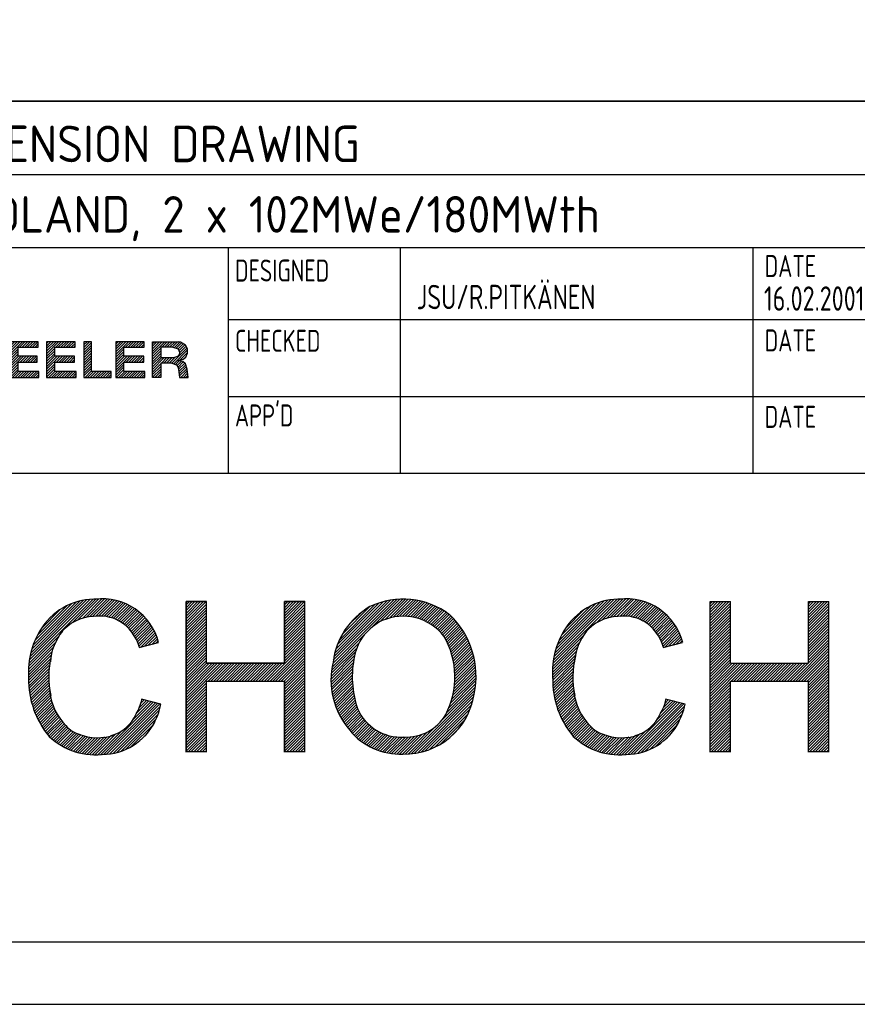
# Model space of a CAD drawing. Extents: x 0 to 84100, y 0 to 59400.
# Tile 10 of 15: x 68971 to 75659, y 500 to 8361. Entities that reach past the tile are written whole.
import ezdxf
from ezdxf.enums import TextEntityAlignment as Align

# ---------------------------------------------------------------- set-up
doc = ezdxf.new("R2010")
doc.units = 0
doc.header["$LTSCALE"] = 1000
doc.layers.get('0').update_dxf_attribs({"linetype": 'CONTINUOUS'})
doc.layers.add('STG-CON-50', color=4, linetype='CONTINUOUS')
doc.layers.add('STL-ENG-25', color=2, linetype='CONTINUOUS')
doc.styles.get("Standard").update_dxf_attribs({"font": 'isocp.shx'})

# ---------------------------------------------------------------- blocks, each defined once
blk = doc.blocks.new('A1')
at = {"color": 4, "linetype": 'CONTINUOUS'}
blk.add_line((25, 10), (831, 10), dxfattribs=at)
at = {"color": 2, "linetype": 'CONTINUOUS'}
blk.add_line((20, 5), (836, 5), dxfattribs=at)
blk = doc.blocks.new('*X164')
at = {"color": 0}
for p, q in [((13.238, 206.914), (14.461, 208.137)), ((13.268, 206.733), (14.673, 208.137)), ((13.299, 206.551), (14.885, 208.137)), ((13.329, 206.369), (15.097, 208.137)), ((13.36, 206.188), (15.309, 208.137)), ((14.486, 207.102), (15.521, 208.137)), ((14.698, 207.102), (15.733, 208.137)), ((14.911, 207.102), (15.946, 208.137)), ((15.123, 207.102), (16.158, 208.137)), ((15.335, 207.102), (16.37, 208.137)), ((15.547, 207.102), (16.582, 208.137)), ((15.759, 207.102), (16.794, 208.137)), ((15.971, 207.102), (17.006, 208.137)), ((16.183, 207.102), (17.218, 208.137)), ((16.396, 207.102), (17.431, 208.137)), ((16.608, 207.102), (17.643, 208.137)), ((16.82, 207.102), (17.855, 208.137)), ((17.032, 207.102), (18.067, 208.137)), ((17.244, 207.102), (18.279, 208.137)), ((17.456, 207.102), (18.491, 208.137)), ((17.668, 207.102), (18.703, 208.137)), ((17.88, 207.102), (18.915, 208.137)), ((18.093, 207.102), (19.128, 208.137)), ((18.305, 207.102), (19.34, 208.137)), ((18.517, 207.102), (19.552, 208.137)), ((18.729, 207.102), (19.764, 208.137)), ((18.844, 206.369), (20.612, 208.137)), ((18.869, 206.606), (20.4, 208.137)), ((18.894, 206.843), (20.188, 208.137)), ((18.919, 207.08), (19.976, 208.137)), ((19.79, 207.102), (20.752, 208.065)), ((20.002, 207.102), (20.86, 207.961)), ((20.214, 207.102), (20.969, 207.857)), ((20.426, 207.102), (21.077, 207.753)), ((20.534, 206.786), (21.294, 207.546)), ((20.576, 207.04), (21.185, 207.649)), ((13.207, 207.096), (13.378, 207.267)), ((13.39, 206.006), (14.391, 207.007)), ((13.421, 205.825), (14.42, 206.824)), ((18.275, 205.588), (19.72, 207.033)), ((18.317, 205.417), (19.68, 206.781)), ((20.324, 205.515), (21.725, 206.916)), ((20.366, 205.769), (21.727, 207.13)), ((20.408, 206.023), (21.619, 207.234)), ((20.45, 206.278), (21.51, 207.338)), ((20.492, 206.532), (21.402, 207.442)), ((13.451, 205.643), (14.449, 206.641)), ((13.482, 205.461), (14.478, 206.457)), ((13.512, 205.28), (14.507, 206.274)), ((13.543, 205.098), (14.536, 206.091)), ((13.573, 204.916), (14.565, 205.908)), ((15.322, 206.241), (15.328, 206.247)), ((15.353, 206.059), (15.541, 206.247)), ((15.383, 205.878), (15.753, 206.247)), ((15.413, 205.696), (15.965, 206.247)), ((15.444, 205.514), (16.177, 206.247)), ((15.579, 205.437), (16.389, 206.247)), ((15.791, 205.437), (16.601, 206.247)), ((16.003, 205.437), (16.813, 206.247)), ((16.215, 205.437), (17.025, 206.247)), ((16.428, 205.437), (17.238, 206.247)), ((16.64, 205.437), (17.45, 206.247)), ((16.852, 205.437), (17.662, 206.247)), ((17.064, 205.437), (17.874, 206.247)), ((17.211, 204.736), (18.722, 206.247)), ((17.211, 204.948), (18.51, 206.247)), ((17.211, 205.16), (18.298, 206.247)), ((17.211, 205.372), (18.086, 206.247)), ((18.358, 205.247), (19.641, 206.529)), ((18.4, 205.076), (19.601, 206.277)), ((18.441, 204.905), (19.561, 206.025)), ((20.155, 204.498), (21.554, 205.897)), ((20.197, 204.752), (21.597, 206.152)), ((20.239, 205.006), (21.64, 206.407)), ((20.282, 205.261), (21.682, 206.662)), ((13.604, 204.735), (14.593, 205.724)), ((13.634, 204.553), (14.622, 205.541)), ((13.665, 204.371), (14.651, 205.358)), ((13.695, 204.19), (14.68, 205.175)), ((16.73, 204.042), (18.199, 205.511)), ((16.942, 204.042), (18.131, 205.231)), ((18.483, 204.735), (19.521, 205.773)), ((18.524, 204.564), (19.481, 205.521)), ((18.565, 204.393), (19.441, 205.269)), ((20.029, 203.735), (21.426, 205.132)), ((20.071, 203.99), (21.469, 205.387)), ((20.113, 204.244), (21.511, 205.642)), ((23.961, 204.274), (24.945, 205.257)), ((23.961, 204.486), (24.733, 205.257)), ((23.961, 204.698), (24.521, 205.257)), ((23.961, 204.91), (24.309, 205.257)), ((23.961, 205.122), (24.096, 205.257)), ((24.707, 204.807), (25.157, 205.257)), ((24.919, 204.807), (25.369, 205.257)), ((25.131, 204.807), (25.581, 205.257)), ((25.344, 204.807), (25.794, 205.257)), ((25.556, 204.807), (26.006, 205.257)), ((25.768, 204.807), (26.218, 205.257)), ((25.98, 204.807), (26.301, 205.129)), ((26.586, 203.717), (28.194, 205.324)), ((26.61, 203.952), (27.948, 205.29)), ((26.668, 204.222), (27.702, 205.256)), ((26.726, 204.492), (27.455, 205.222)), ((27.822, 204.74), (28.404, 205.322)), ((28.132, 204.838), (28.594, 205.3)), ((28.344, 204.838), (28.784, 205.278)), ((28.556, 204.838), (28.975, 205.256)), ((28.714, 204.784), (29.159, 205.229)), ((28.863, 204.721), (29.275, 205.133)), ((30.595, 204.331), (31.589, 205.325)), ((30.602, 204.551), (31.323, 205.272)), ((30.655, 204.179), (31.82, 205.344)), ((30.795, 204.956), (30.924, 205.085)), ((31.551, 204.863), (32.037, 205.349)), ((31.787, 204.887), (32.223, 205.323)), ((31.996, 204.883), (32.402, 205.29)), ((32.198, 204.873), (32.581, 205.257)), ((32.338, 204.801), (32.733, 205.196)), ((32.469, 204.72), (32.866, 205.117)), ((33.681, 204.872), (34.067, 205.257)), ((33.681, 205.084), (33.855, 205.257)), ((33.829, 204.807), (34.279, 205.257)), ((34.041, 204.807), (34.491, 205.257)), ((34.253, 204.807), (34.703, 205.257)), ((34.465, 204.807), (34.915, 205.257)), ((34.677, 204.807), (35.127, 205.257)), ((34.806, 204.3), (35.764, 205.257)), ((34.806, 204.512), (35.552, 205.257)), ((34.806, 204.724), (35.339, 205.257)), ((35.526, 204.807), (35.976, 205.257)), ((35.738, 204.807), (36.188, 205.257)), ((35.95, 204.807), (36.4, 205.257)), ((36.162, 204.807), (36.561, 205.206)), ((37.056, 204.216), (38.097, 205.257)), ((37.056, 204.429), (37.885, 205.257)), ((37.056, 204.641), (37.673, 205.257)), ((37.056, 204.853), (37.461, 205.257)), ((37.056, 205.065), (37.249, 205.257)), ((37.859, 204.807), (38.309, 205.257)), ((38.071, 204.807), (38.521, 205.257)), ((38.284, 204.807), (38.734, 205.257)), ((38.496, 204.807), (38.946, 205.257)), ((38.708, 204.807), (39.158, 205.257)), ((38.92, 204.807), (39.37, 205.257)), ((39.132, 204.807), (39.396, 205.071)), ((40.071, 204.262), (41.067, 205.257)), ((40.071, 204.474), (40.855, 205.257)), ((40.071, 204.686), (40.643, 205.257)), ((40.071, 204.898), (40.431, 205.257)), ((40.071, 205.11), (40.218, 205.257)), ((40.829, 204.807), (41.279, 205.257)), ((41.041, 204.807), (41.491, 205.257)), ((41.253, 204.807), (41.703, 205.257)), ((41.466, 204.807), (41.916, 205.257)), ((41.678, 204.807), (42.128, 205.257)), ((41.854, 204.772), (42.309, 205.227)), ((42.018, 204.723), (42.457, 205.162)), ((42.181, 204.674), (42.593, 205.086)), ((44.664, 205.248), (44.673, 205.257)), ((44.72, 205.092), (44.885, 205.257)), ((44.775, 204.935), (45.098, 205.257)), ((44.831, 204.778), (45.31, 205.257)), ((44.886, 204.622), (45.416, 205.152)), ((46.439, 203.841), (47.789, 205.191)), ((46.546, 204.16), (47.643, 205.257)), ((46.652, 204.478), (47.431, 205.257)), ((46.758, 204.796), (47.219, 205.257)), ((46.864, 205.114), (47.007, 205.257)), ((49.024, 204.304), (49.969, 205.249)), ((49.13, 204.623), (49.764, 205.257)), ((49.236, 204.941), (49.552, 205.257)), ((50.466, 205.111), (50.613, 205.257)), ((50.466, 204.898), (50.825, 205.257)), ((50.466, 204.686), (51.037, 205.257)), ((50.466, 204.474), (51.096, 205.104)), ((52.716, 205.239), (52.734, 205.257)), ((52.716, 205.027), (52.946, 205.257)), ((52.716, 204.815), (53.159, 205.257)), ((52.716, 204.603), (53.371, 205.257)), ((54.246, 205.072), (54.431, 205.257)), ((54.246, 204.86), (54.643, 205.257)), ((54.246, 204.648), (54.856, 205.257)), ((54.246, 204.436), (55.068, 205.257)), ((54.246, 204.224), (55.28, 205.257)), ((55.042, 204.807), (55.492, 205.257)), ((55.254, 204.807), (55.704, 205.257)), ((55.466, 204.807), (55.916, 205.257)), ((55.678, 204.807), (56.128, 205.257)), ((55.891, 204.807), (56.341, 205.257)), ((56.103, 204.807), (56.553, 205.257)), ((56.315, 204.807), (56.586, 205.079)), ((57.261, 205.117), (57.401, 205.257)), ((57.261, 204.905), (57.613, 205.257)), ((57.261, 204.693), (57.825, 205.257)), ((57.261, 204.481), (58.038, 205.257)), ((57.261, 204.269), (58.25, 205.257)), ((58.012, 204.807), (58.462, 205.257)), ((58.224, 204.807), (58.674, 205.257)), ((58.436, 204.807), (58.886, 205.257)), ((58.648, 204.807), (59.098, 205.257)), ((58.86, 204.807), (59.31, 205.257)), ((59.072, 204.807), (59.522, 205.257)), ((59.285, 204.807), (59.601, 205.124)), ((60.321, 205.208), (60.371, 205.257)), ((60.321, 204.995), (60.583, 205.257)), ((60.321, 204.783), (60.795, 205.257)), ((60.321, 204.571), (60.951, 205.201)), ((62.931, 205.06), (63.129, 205.257)), ((62.931, 204.848), (63.341, 205.257)), ((62.931, 204.636), (63.553, 205.257)), ((62.931, 204.423), (63.765, 205.257)), ((62.931, 204.211), (63.977, 205.257)), ((63.739, 204.807), (64.189, 205.257)), ((63.952, 204.807), (64.402, 205.257)), ((64.164, 204.807), (64.614, 205.257)), ((64.376, 204.807), (64.826, 205.257)), ((64.588, 204.807), (65.038, 205.257)), ((64.8, 204.807), (65.25, 205.257)), ((65.946, 205.105), (66.099, 205.257)), ((65.946, 204.893), (66.311, 205.257)), ((65.946, 204.681), (66.523, 205.257)), ((65.946, 204.469), (66.735, 205.257)), ((65.946, 204.256), (66.947, 205.257)), ((66.709, 204.807), (67.159, 205.257)), ((66.921, 204.807), (67.371, 205.257)), ((67.134, 204.807), (67.584, 205.257)), ((67.346, 204.807), (67.796, 205.257)), ((67.558, 204.807), (68.008, 205.257)), ((67.733, 204.771), (68.188, 205.225)), ((67.897, 204.722), (68.335, 205.16)), ((68.06, 204.673), (68.471, 205.084)), ((13.726, 204.008), (14.709, 204.991)), ((13.756, 203.826), (14.738, 204.808)), ((13.787, 203.645), (14.767, 204.625)), ((13.817, 203.463), (14.796, 204.442)), ((15.595, 204.605), (15.618, 204.627)), ((15.625, 204.423), (15.83, 204.627)), ((15.655, 204.24), (16.042, 204.627)), ((15.685, 204.058), (16.254, 204.627)), ((15.715, 203.876), (16.466, 204.627)), ((15.745, 203.694), (16.678, 204.627)), ((15.775, 203.512), (16.89, 204.627)), ((16.517, 204.042), (17.102, 204.627)), ((17.154, 204.042), (18.063, 204.951)), ((17.235, 203.911), (17.995, 204.671)), ((17.268, 203.732), (17.927, 204.391)), ((18.607, 204.222), (19.401, 205.016)), ((18.648, 204.052), (19.361, 204.764)), ((18.69, 203.881), (19.321, 204.512)), ((19.903, 202.973), (21.297, 204.367)), ((19.945, 203.227), (21.34, 204.622)), ((19.987, 203.481), (21.383, 204.877)), ((23.961, 204.061), (24.636, 204.736)), ((23.961, 203.849), (24.636, 204.524)), ((23.961, 203.637), (24.636, 204.312)), ((26.192, 204.807), (26.301, 204.917)), ((29.012, 204.657), (29.391, 205.036)), ((29.101, 204.534), (29.507, 204.94)), ((29.185, 204.406), (29.623, 204.844)), ((29.269, 204.278), (29.739, 204.748)), ((29.309, 204.105), (29.855, 204.652)), ((29.337, 203.922), (29.895, 204.48)), ((29.341, 203.714), (29.931, 204.303)), ((30.715, 204.027), (31.272, 204.584)), ((30.776, 203.876), (31.272, 204.372)), ((30.92, 203.807), (31.386, 204.273)), ((32.531, 204.57), (32.999, 205.038)), ((32.594, 204.421), (33.093, 204.92)), ((32.787, 204.402), (33.18, 204.794)), ((33, 204.402), (33.245, 204.648)), ((33.212, 204.402), (33.269, 204.46)), ((34.806, 204.088), (35.436, 204.718)), ((34.806, 203.876), (35.436, 204.506)), ((34.806, 203.663), (35.436, 204.293)), ((36.374, 204.807), (36.561, 204.994)), ((37.056, 204.004), (37.731, 204.679)), ((37.056, 203.792), (37.731, 204.467)), ((39.344, 204.807), (39.396, 204.859)), ((40.071, 204.049), (40.746, 204.724)), ((40.071, 203.837), (40.746, 204.512)), ((40.071, 203.625), (40.746, 204.3)), ((41.645, 203.502), (42.902, 204.759)), ((41.805, 203.449), (42.951, 204.596)), ((42.238, 204.519), (42.729, 205.01)), ((42.276, 204.345), (42.825, 204.894)), ((42.333, 203.766), (42.951, 204.384)), ((44.942, 204.465), (45.47, 204.993)), ((44.997, 204.308), (45.523, 204.834)), ((45.053, 204.152), (45.576, 204.675)), ((45.108, 203.995), (45.629, 204.515)), ((45.163, 203.838), (45.682, 204.356)), ((46.333, 203.523), (47.228, 204.418)), ((47.359, 204.549), (47.842, 205.031)), ((47.414, 204.391), (47.895, 204.872)), ((47.468, 204.234), (47.948, 204.713)), ((47.523, 204.076), (48.001, 204.554)), ((47.577, 203.919), (48.054, 204.395)), ((48.706, 203.35), (49.62, 204.264)), ((48.812, 203.668), (49.736, 204.593)), ((48.918, 203.986), (49.852, 204.921)), ((50.466, 204.262), (51.096, 204.892)), ((50.466, 204.05), (51.096, 204.68)), ((50.466, 203.838), (51.096, 204.468)), ((52.342, 203.592), (53.391, 204.642)), ((52.554, 203.592), (53.391, 204.429)), ((52.716, 204.391), (53.391, 205.066)), ((52.716, 204.179), (53.391, 204.854)), ((54.246, 204.012), (54.921, 204.687)), ((54.246, 203.799), (54.921, 204.474)), ((54.246, 203.587), (54.921, 204.262)), ((56.527, 204.807), (56.586, 204.867)), ((57.261, 204.057), (57.936, 204.732)), ((57.261, 203.845), (57.936, 204.52)), ((57.261, 203.632), (57.936, 204.307)), ((59.497, 204.807), (59.601, 204.912)), ((60.321, 204.359), (60.951, 204.989)), ((60.321, 204.147), (60.951, 204.777)), ((60.321, 203.935), (60.951, 204.565)), ((60.321, 203.723), (60.951, 204.353)), ((62.931, 203.999), (63.606, 204.674)), ((62.931, 203.787), (63.606, 204.462)), ((65.012, 204.807), (65.271, 205.066)), ((65.224, 204.807), (65.271, 204.854)), ((65.946, 204.044), (66.621, 204.719)), ((65.946, 203.832), (66.621, 204.507)), ((65.946, 203.62), (66.621, 204.295)), ((67.525, 203.501), (68.779, 204.755)), ((67.684, 203.448), (68.826, 204.591)), ((68.114, 204.515), (68.608, 205.009)), ((68.151, 204.34), (68.702, 204.89)), ((68.214, 203.767), (68.826, 204.379)), ((13.848, 203.282), (14.824, 204.258)), ((13.878, 203.1), (14.853, 204.075)), ((13.909, 202.918), (14.882, 203.892)), ((13.939, 202.737), (14.911, 203.709)), ((13.97, 202.555), (14.94, 203.525)), ((15.805, 203.33), (16.418, 203.943)), ((15.835, 203.148), (16.449, 203.761)), ((15.865, 202.966), (16.479, 203.58)), ((17.3, 203.552), (17.859, 204.111)), ((17.333, 203.373), (17.791, 203.83)), ((17.366, 203.193), (17.723, 203.55)), ((18.731, 203.71), (19.281, 204.26)), ((18.773, 203.54), (19.241, 204.008)), ((18.814, 203.369), (19.201, 203.756)), ((18.856, 203.198), (19.161, 203.504)), ((19.777, 202.21), (21.169, 203.603)), ((19.819, 202.464), (21.212, 203.857)), ((19.861, 202.719), (21.255, 204.112)), ((23.961, 203.425), (24.636, 204.1)), ((23.961, 203.001), (25.048, 204.087)), ((23.961, 203.213), (24.836, 204.087)), ((23.961, 202.789), (24.636, 203.464)), ((24.765, 203.592), (25.26, 204.087)), ((24.977, 203.592), (25.472, 204.087)), ((25.189, 203.592), (25.684, 204.087)), ((25.401, 203.592), (25.896, 204.087)), ((25.613, 203.592), (26.108, 204.087)), ((25.826, 203.592), (26.211, 203.978)), ((26.038, 203.592), (26.211, 203.766)), ((26.625, 203.544), (27.326, 204.244)), ((26.665, 203.371), (27.309, 204.015)), ((26.704, 203.198), (27.292, 203.786)), ((26.743, 203.025), (27.313, 203.595)), ((28.504, 202.241), (30.031, 203.767)), ((28.727, 202.251), (30.01, 203.534)), ((29.176, 203.124), (30.001, 203.95)), ((29.295, 203.456), (29.966, 204.126)), ((31.063, 203.739), (31.514, 204.19)), ((31.207, 203.67), (31.712, 204.175)), ((31.374, 203.625), (31.891, 204.143)), ((31.556, 203.595), (32.071, 204.11)), ((31.738, 203.565), (32.251, 204.078)), ((31.921, 203.536), (32.43, 204.045)), ((32.103, 203.506), (32.61, 204.013)), ((32.111, 202.241), (33.34, 203.47)), ((32.286, 203.476), (32.79, 203.98)), ((32.462, 203.441), (32.947, 203.926)), ((32.592, 203.359), (33.078, 203.844)), ((32.69, 203.032), (33.271, 203.613)), ((32.695, 203.249), (33.202, 203.756)), ((34.806, 203.451), (35.436, 204.081)), ((34.806, 203.239), (35.436, 203.869)), ((34.806, 203.027), (35.436, 203.657)), ((37.056, 203.58), (37.731, 204.255)), ((37.056, 202.944), (38.2, 204.087)), ((37.056, 203.156), (37.988, 204.087)), ((37.056, 203.368), (37.776, 204.087)), ((37.917, 203.592), (38.412, 204.087)), ((38.129, 203.592), (38.624, 204.087)), ((38.341, 203.592), (38.836, 204.087)), ((38.553, 203.592), (39.048, 204.087)), ((38.766, 203.592), (39.261, 204.087)), ((38.978, 203.592), (39.306, 203.921)), ((39.19, 203.592), (39.306, 203.709)), ((40.071, 203.413), (40.746, 204.088)), ((40.071, 202.989), (41.035, 203.952)), ((40.071, 203.201), (40.823, 203.952)), ((40.797, 203.502), (41.247, 203.952)), ((41.009, 203.502), (41.459, 203.952)), ((41.221, 203.502), (41.671, 203.952)), ((41.433, 203.502), (41.892, 203.961)), ((41.964, 203.396), (42.267, 203.699)), ((42.087, 203.308), (42.44, 203.661)), ((42.167, 203.175), (42.592, 203.6)), ((42.204, 203), (42.71, 203.506)), ((42.619, 203.839), (42.846, 204.066)), ((45.219, 203.682), (45.735, 204.197)), ((45.274, 203.525), (45.788, 204.038)), ((45.33, 203.368), (45.841, 203.879)), ((45.385, 203.211), (45.894, 203.72)), ((45.441, 203.055), (45.947, 203.561)), ((45.662, 202.428), (47.004, 203.769)), ((46.227, 203.205), (47.116, 204.094)), ((47.632, 203.761), (48.107, 204.236)), ((47.686, 203.603), (48.16, 204.077)), ((47.741, 203.446), (48.213, 203.918)), ((47.795, 203.288), (48.266, 203.759)), ((47.85, 203.131), (48.319, 203.6)), ((48.123, 202.343), (49.388, 203.608)), ((48.6, 203.032), (49.504, 203.936)), ((50.466, 203.626), (51.096, 204.256)), ((50.466, 203.414), (51.14, 204.087)), ((50.466, 203.201), (51.352, 204.087)), ((50.466, 202.989), (51.564, 204.087)), ((51.281, 203.592), (51.776, 204.087)), ((51.494, 203.592), (51.989, 204.087)), ((51.706, 203.592), (52.201, 204.087)), ((51.918, 203.592), (52.413, 204.087)), ((52.13, 203.592), (52.625, 204.087)), ((52.716, 203.542), (53.391, 204.217)), ((52.716, 203.33), (53.391, 204.005)), ((52.716, 203.118), (53.391, 203.793)), ((52.716, 202.906), (53.391, 203.581)), ((54.246, 203.375), (54.958, 204.087)), ((54.246, 203.163), (55.171, 204.087)), ((54.246, 202.951), (55.383, 204.087)), ((55.1, 203.592), (55.595, 204.087)), ((55.312, 203.592), (55.807, 204.087)), ((55.524, 203.592), (56.019, 204.087)), ((55.736, 203.592), (56.231, 204.087)), ((55.948, 203.592), (56.443, 204.087)), ((56.16, 203.592), (56.496, 203.928)), ((56.373, 203.592), (56.496, 203.716)), ((57.261, 203.42), (57.936, 204.095)), ((57.261, 203.208), (58.14, 204.087)), ((57.261, 202.996), (58.352, 204.087)), ((57.261, 202.784), (57.936, 203.459)), ((58.07, 203.592), (58.565, 204.087)), ((58.282, 203.592), (58.777, 204.087)), ((58.494, 203.592), (58.989, 204.087)), ((58.706, 203.592), (59.201, 204.087)), ((58.918, 203.592), (59.413, 204.087)), ((59.13, 203.592), (59.556, 204.018)), ((59.342, 203.592), (59.556, 203.806)), ((59.555, 203.592), (59.556, 203.594)), ((60.321, 203.51), (60.951, 204.14)), ((60.321, 203.298), (60.951, 203.928)), ((60.321, 203.086), (60.951, 203.716)), ((60.321, 202.874), (60.951, 203.504)), ((62.931, 203.575), (63.606, 204.25)), ((62.931, 203.363), (63.656, 204.087)), ((62.931, 203.151), (63.868, 204.087)), ((62.931, 202.939), (64.08, 204.087)), ((63.797, 203.592), (64.292, 204.087)), ((64.009, 203.592), (64.504, 204.087)), ((64.221, 203.592), (64.716, 204.087)), ((64.434, 203.592), (64.929, 204.087)), ((64.646, 203.592), (65.141, 204.087)), ((64.858, 203.592), (65.226, 203.961)), ((65.07, 203.592), (65.226, 203.749)), ((65.946, 203.408), (66.621, 204.083)), ((65.946, 203.196), (66.703, 203.952)), ((65.946, 202.984), (66.915, 203.952)), ((66.677, 203.502), (67.127, 203.952)), ((66.889, 203.502), (67.339, 203.952)), ((67.101, 203.502), (67.551, 203.952)), ((67.313, 203.502), (67.776, 203.965)), ((67.843, 203.395), (68.146, 203.698)), ((67.964, 203.304), (68.32, 203.66)), ((68.044, 203.172), (68.47, 203.598)), ((68.08, 202.996), (68.588, 203.504)), ((68.519, 203.86), (68.717, 204.057)), ((14, 202.373), (14.969, 203.342)), ((14.031, 202.192), (14.998, 203.159)), ((14.061, 202.01), (15.026, 202.975)), ((14.091, 201.828), (15.055, 202.792)), ((15.895, 202.784), (16.51, 203.398)), ((15.925, 202.601), (16.541, 203.217)), ((15.955, 202.419), (16.571, 203.035)), ((15.985, 202.237), (16.602, 202.854)), ((16.015, 202.055), (16.633, 202.672)), ((17.398, 203.014), (17.654, 203.27)), ((17.431, 202.834), (17.586, 202.99)), ((17.464, 202.655), (17.518, 202.71)), ((18.897, 203.028), (19.121, 203.252)), ((18.939, 202.857), (19.082, 203)), ((18.98, 202.686), (19.042, 202.748)), ((19.65, 201.448), (21.041, 202.838)), ((19.693, 201.702), (21.083, 203.093)), ((19.735, 201.956), (21.126, 203.348)), ((23.961, 202.577), (24.636, 203.252)), ((23.961, 202.364), (24.636, 203.039)), ((24.141, 202.332), (24.636, 202.827)), ((26.839, 202.908), (27.334, 203.403)), ((26.935, 202.792), (27.355, 203.212)), ((27.031, 202.676), (27.455, 203.1)), ((27.127, 202.56), (27.56, 202.993)), ((27.264, 202.485), (27.666, 202.887)), ((27.418, 202.427), (27.823, 202.831)), ((27.572, 202.369), (27.979, 202.776)), ((27.726, 202.31), (28.136, 202.721)), ((27.88, 202.252), (28.345, 202.717)), ((28.08, 202.241), (28.612, 202.772)), ((28.292, 202.241), (28.907, 202.855)), ((29.08, 202.392), (29.989, 203.301)), ((29.433, 202.533), (29.797, 202.897)), ((30.501, 203.176), (30.557, 203.232)), ((30.543, 203.007), (30.769, 203.232)), ((30.586, 202.838), (30.981, 203.232)), ((30.65, 202.689), (31.167, 203.206)), ((30.763, 202.59), (31.203, 203.03)), ((30.877, 202.492), (31.295, 202.91)), ((31.01, 202.412), (31.419, 202.822)), ((31.171, 202.362), (31.577, 202.768)), ((31.333, 202.311), (31.735, 202.713)), ((31.494, 202.26), (31.892, 202.658)), ((31.899, 202.241), (32.386, 202.729)), ((32.343, 202.26), (33.409, 203.327)), ((32.623, 202.329), (33.415, 203.121)), ((32.904, 202.398), (33.326, 202.819)), ((34.806, 202.815), (35.436, 203.445)), ((34.806, 202.603), (35.436, 203.233)), ((34.806, 202.391), (35.436, 203.021)), ((34.96, 202.332), (35.436, 202.809)), ((37.056, 202.731), (37.731, 203.406)), ((37.056, 202.519), (37.731, 203.194)), ((37.081, 202.332), (37.731, 202.982)), ((37.293, 202.332), (37.788, 202.827)), ((37.506, 202.332), (38.001, 202.827)), ((37.718, 202.332), (38.213, 202.827)), ((37.93, 202.332), (38.425, 202.827)), ((38.142, 202.332), (38.637, 202.827)), ((38.354, 202.332), (38.849, 202.827)), ((38.566, 202.332), (39.061, 202.827)), ((38.778, 202.332), (39.273, 202.827)), ((38.991, 202.332), (39.441, 202.783)), ((40.071, 202.777), (40.746, 203.452)), ((40.071, 202.565), (40.746, 203.24)), ((40.071, 202.352), (40.746, 203.027)), ((40.263, 202.332), (40.746, 202.815)), ((42.228, 202.812), (42.795, 203.379)), ((42.248, 202.619), (42.844, 203.216)), ((42.267, 202.427), (42.893, 203.052)), ((42.385, 202.332), (42.924, 202.872)), ((42.597, 202.332), (42.949, 202.685)), ((45.496, 202.898), (46, 203.402)), ((45.552, 202.741), (46.053, 203.243)), ((45.607, 202.585), (46.106, 203.084)), ((45.779, 202.332), (46.892, 203.445)), ((45.991, 202.332), (46.779, 203.121)), ((46.203, 202.332), (46.667, 202.796)), ((47.905, 202.973), (48.372, 203.44)), ((47.959, 202.815), (48.425, 203.281)), ((48.014, 202.658), (48.478, 203.122)), ((48.068, 202.5), (48.531, 202.963)), ((48.324, 202.332), (49.272, 203.279)), ((48.536, 202.332), (49.155, 202.951)), ((50.466, 202.777), (51.096, 203.407)), ((50.466, 202.565), (51.096, 203.195)), ((50.466, 202.353), (51.096, 202.983)), ((50.658, 202.332), (51.096, 202.771)), ((52.716, 202.694), (53.391, 203.369)), ((52.716, 202.482), (53.391, 203.157)), ((52.779, 202.332), (53.391, 202.944)), ((52.991, 202.332), (53.391, 202.732)), ((54.246, 202.739), (54.921, 203.414)), ((54.246, 202.527), (54.921, 203.202)), ((54.264, 202.332), (54.921, 202.99)), ((54.476, 202.332), (54.971, 202.827)), ((54.688, 202.332), (55.183, 202.827)), ((54.9, 202.332), (55.395, 202.827)), ((55.113, 202.332), (55.608, 202.827)), ((55.325, 202.332), (55.82, 202.827)), ((55.537, 202.332), (56.032, 202.827)), ((55.749, 202.332), (56.244, 202.827)), ((55.961, 202.332), (56.456, 202.827)), ((56.173, 202.332), (56.631, 202.79)), ((57.261, 202.572), (57.936, 203.247)), ((57.261, 202.36), (57.936, 203.035)), ((57.446, 202.332), (57.941, 202.827)), ((57.658, 202.332), (58.153, 202.827)), ((57.87, 202.332), (58.365, 202.827)), ((58.082, 202.332), (58.577, 202.827)), ((58.295, 202.332), (58.79, 202.827)), ((58.507, 202.332), (59.002, 202.827)), ((58.719, 202.332), (59.214, 202.827)), ((58.931, 202.332), (59.426, 202.827)), ((59.143, 202.332), (59.638, 202.827)), ((59.355, 202.332), (59.691, 202.668)), ((60.321, 202.662), (60.951, 203.292)), ((60.321, 202.45), (60.951, 203.08)), ((60.416, 202.332), (60.951, 202.868)), ((60.628, 202.332), (61.123, 202.827)), ((60.84, 202.332), (61.335, 202.827)), ((61.052, 202.332), (61.547, 202.827)), ((61.264, 202.332), (61.759, 202.827)), ((61.477, 202.332), (61.972, 202.827)), ((61.689, 202.332), (62.184, 202.827)), ((61.901, 202.332), (62.396, 202.827)), ((62.113, 202.332), (62.571, 202.791)), ((62.931, 202.726), (63.606, 203.401)), ((62.931, 202.514), (63.606, 203.189)), ((62.961, 202.332), (63.606, 202.977)), ((63.174, 202.332), (63.669, 202.827)), ((63.386, 202.332), (63.881, 202.827)), ((63.598, 202.332), (64.093, 202.827)), ((63.81, 202.332), (64.305, 202.827)), ((64.022, 202.332), (64.517, 202.827)), ((64.234, 202.332), (64.729, 202.827)), ((64.446, 202.332), (64.941, 202.827)), ((64.659, 202.332), (65.154, 202.827)), ((64.871, 202.332), (65.316, 202.778)), ((65.946, 202.772), (66.621, 203.447)), ((65.946, 202.559), (66.621, 203.234)), ((65.946, 202.347), (66.621, 203.022)), ((66.143, 202.332), (66.621, 202.81)), ((68.103, 202.807), (68.671, 203.375)), ((68.123, 202.615), (68.72, 203.212)), ((68.142, 202.422), (68.769, 203.049)), ((68.265, 202.332), (68.8, 202.867)), ((68.477, 202.332), (68.825, 202.68)), ((14.122, 201.647), (15.084, 202.609)), ((14.152, 201.465), (15.113, 202.426)), ((14.183, 201.283), (15.142, 202.242)), ((14.213, 201.102), (15.171, 202.059)), ((14.244, 200.92), (15.2, 201.876)), ((16.045, 201.873), (16.663, 202.491)), ((16.075, 201.691), (16.694, 202.309)), ((16.105, 201.509), (16.725, 202.128)), ((16.135, 201.327), (16.755, 201.946)), ((18.026, 201.521), (18.38, 201.874)), ((18.095, 201.801), (18.338, 202.045)), ((18.163, 202.082), (18.297, 202.215)), ((18.232, 202.362), (18.255, 202.386)), ((19.524, 200.685), (20.912, 202.073)), ((19.566, 200.939), (20.955, 202.328)), ((19.608, 201.193), (20.998, 202.583)), ((24.353, 202.332), (24.636, 202.615)), ((24.566, 202.332), (24.636, 202.403)), ((31.686, 202.241), (32.085, 202.639)), ((35.172, 202.332), (35.436, 202.596)), ((35.384, 202.332), (35.436, 202.384)), ((39.203, 202.332), (39.441, 202.571)), ((39.415, 202.332), (39.441, 202.359)), ((40.475, 202.332), (40.746, 202.603)), ((40.688, 202.332), (40.746, 202.391)), ((42.809, 202.332), (42.974, 202.498)), ((46.415, 202.332), (46.555, 202.472)), ((48.749, 202.332), (49.039, 202.623)), ((50.87, 202.332), (51.096, 202.559)), ((51.082, 202.332), (51.096, 202.347)), ((53.203, 202.332), (53.391, 202.52)), ((56.385, 202.332), (56.631, 202.578)), ((56.597, 202.332), (56.631, 202.366)), ((59.567, 202.332), (59.691, 202.456)), ((62.325, 202.332), (62.571, 202.579)), ((62.537, 202.332), (62.571, 202.366)), ((65.083, 202.332), (65.316, 202.566)), ((65.295, 202.332), (65.316, 202.354)), ((66.356, 202.332), (66.621, 202.598)), ((66.568, 202.332), (66.621, 202.386)), ((68.689, 202.332), (68.85, 202.493)), ((14.274, 200.738), (15.229, 201.693)), ((14.349, 200.601), (15.257, 201.509)), ((14.453, 200.493), (15.286, 201.326)), ((14.557, 200.385), (15.315, 201.143)), ((15.457, 199.587), (16.908, 201.039)), ((16.165, 201.145), (16.786, 201.765)), ((16.195, 200.962), (16.816, 201.583)), ((16.225, 200.78), (16.847, 201.402)), ((16.255, 200.598), (16.878, 201.221)), ((16.942, 199.587), (18.546, 201.192)), ((17.821, 200.679), (18.505, 201.363)), ((17.89, 200.96), (18.463, 201.533)), ((17.958, 201.24), (18.422, 201.704)), ((18.639, 199.587), (20.87, 201.818)), ((18.851, 199.587), (20.827, 201.563)), ((19.063, 199.587), (20.784, 201.308)), ((19.275, 199.587), (20.741, 201.053)), ((14.661, 200.276), (15.344, 200.96)), ((14.765, 200.168), (15.373, 200.776)), ((14.868, 200.06), (15.402, 200.593)), ((14.972, 199.951), (15.553, 200.532)), ((15.076, 199.843), (15.765, 200.532)), ((15.18, 199.735), (15.977, 200.532)), ((15.284, 199.626), (16.189, 200.532)), ((15.669, 199.587), (16.939, 200.858)), ((15.881, 199.587), (16.97, 200.676)), ((16.093, 199.587), (17.083, 200.577)), ((16.305, 199.587), (17.295, 200.577)), ((16.517, 199.587), (17.507, 200.577)), ((16.729, 199.587), (17.719, 200.577)), ((17.154, 199.587), (18.588, 201.022)), ((17.366, 199.587), (18.63, 200.851)), ((17.578, 199.587), (18.671, 200.68)), ((17.79, 199.587), (18.78, 200.577)), ((18.002, 199.587), (18.992, 200.577)), ((18.214, 199.587), (19.204, 200.577)), ((18.426, 199.587), (19.416, 200.577)), ((19.487, 199.587), (20.698, 200.799))]:
    blk.add_line(p, q, dxfattribs=at)
blk = doc.blocks.new('TYLE122')
at = {"color": 4, "linetype": 'CONTINUOUS'}
for p, q in [((-185, 29.697), (0, 29.697)), ((-185, 18.013), (0, 18.013)), ((-124.632, 18.013), (-124.632, 0)), ((-110.904, 18.013), (-110.904, 0)), ((-82.763, 18.013), (-82.763, 0)), ((-185, 0), (0, 0))]:
    blk.add_line(p, q, dxfattribs=at)
at = {"color": 2, "linetype": 'CONTINUOUS'}
for p, q in [((-185, 23.855), (0, 23.855)), ((-52.579, 12.239), (-124.632, 12.239)), ((-66.211, 6.105), (-124.632, 6.105))]:
    blk.add_line(p, q, dxfattribs=at)
at = {"color": 4}
for points in [[(-139.798, 10.499), (-142.076, 10.499), (-142.076, 7.651), (-139.754, 7.651), (-139.754, 8.133), (-141.419, 8.133), (-141.419, 8.878), (-139.885, 8.878), (-139.885, 9.36), (-141.419, 9.36), (-141.419, 10.061), (-139.798, 10.061), (-139.798, 10.499), (-139.798, 10.499)], [(-136.862, 10.499), (-139.14, 10.499), (-139.14, 7.651), (-136.774, 7.651), (-136.774, 8.133), (-138.483, 8.133), (-138.483, 8.878), (-136.906, 8.878), (-136.906, 9.36), (-138.483, 9.36), (-138.483, 10.061), (-136.862, 10.061), (-136.862, 10.499), (-136.862, 10.499)], [(-136.161, 7.651), (-133.97, 7.651), (-133.97, 8.133), (-135.547, 8.133), (-135.547, 10.499), (-136.161, 10.499), (-136.161, 7.651), (-136.161, 7.651)], [(-131.341, 10.499), (-133.62, 10.499), (-133.62, 7.651), (-131.297, 7.651), (-131.297, 8.133), (-132.962, 8.133), (-132.962, 8.878), (-131.385, 8.878), (-131.385, 9.36), (-132.962, 9.36), (-132.962, 10.061), (-131.341, 10.061), (-131.341, 10.499), (-131.341, 10.499)]]:
    blk.add_lwpolyline(points, close=True, dxfattribs=at)
for points in [[(-129.15, 8.79), (-130.027, 8.79), (-130.027, 7.651), (-130.684, 7.651), (-130.684, 10.499), (-128.625, 10.499)], [(-128.668, 9.009), (-128.23, 9.097), (-128.011, 9.272), (-127.88, 9.579), (-127.88, 9.929), (-128.055, 10.236), (-128.449, 10.455), (-128.625, 10.499)], [(-129.063, 10.061), (-130.027, 10.061), (-130.027, 9.228), (-128.931, 9.228)], [(-129.063, 10.061), (-128.625, 9.929), (-128.537, 9.666), (-128.537, 9.535), (-128.625, 9.36), (-128.931, 9.228)], [(-129.15, 8.79), (-128.756, 8.658), (-128.625, 8.439), (-128.581, 8.089), (-128.537, 7.651)], [(-127.836, 7.651), (-127.924, 8.308), (-128.055, 8.746), (-128.274, 8.921), (-128.668, 9.009)], [(-128.537, 7.651), (-127.836, 7.651)]]:
    blk.add_lwpolyline(points, dxfattribs=at)
at = {"color": 4, "xscale": 0.9736842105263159, "yscale": 0.9736842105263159, "zscale": 0.9736842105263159}
blk.add_blockref('*X164', (-194.895, -189.357), dxfattribs=at)
at = {"color": 3, "linetype": 'CONTINUOUS'}
for tag, p in [('A1', (-179.272, 24.834)), ('A2', (-179.313, 19.208))]:
    blk.add_attdef(tag, p, '', height=2.921, dxfattribs=at)
at = {"color": 3, "linetype": 'CONTINUOUS', "width": 0.8}
blk.add_attdef('A7', (-21.546, 13.79), '', height=2.921, dxfattribs=at)
at = {"color": 2, "linetype": 'CONTINUOUS', "width": 0.8}
for tag, p in [('A18', (-109.586, 13.096)), ('A19', (-81.862, 12.974)), ('A20', (-109.586, 6.931)), ('A21', (-81.862, 6.931)), ('A22', (-109.586, 0.833)), ('A23', (-81.862, 0.895))]:
    blk.add_attdef(tag, p, '', height=1.947, dxfattribs=at)
at = {"color": 3, "linetype": 'CONTINUOUS', "width": 0.8}
blk.add_attdef('A12', text='', height=2.921, dxfattribs=at).set_placement((-59.342, 6.774), align=Align.CENTER)
at = {"color": 4, "linetype": 'CONTINUOUS'}
blk.add_attdef('A4', text='', height=5, dxfattribs=at).set_placement((-8.002, 3.097), align=Align.RIGHT)
blk.add_attdef('A5', text='', height=5, dxfattribs=at).set_placement((-4.208, 3.14), align=Align.CENTER)
at = {"layer": 'STL-ENG-25', "color": 2, "linetype": 'CONTINUOUS', "width": 0.8}
for s, p in [('DATE', (-81.811, 15.668)), ('DESIGNED', (-124.1, 15.307)), ('CHECKED', (-124.1, 9.696)), ('DATE', (-81.811, 9.729)), ("APP'D", (-124.1, 3.737)), ('DATE', (-81.811, 3.624))]:
    blk.add_text(s, height=1.7526, dxfattribs=at).set_placement(p)
blk = doc.blocks.new('ELCHO')
h = blk.add_hatch()
h.set_pattern_fill('ANSI31', color=4, scale=0.05, style=0)
h.paths.add_polyline_path([(66.478, 27.149), (64.852, 27.149), (64.852, 22.225), (58.623, 22.225), (58.623, 27.149), (56.997, 27.149), (56.997, 15.182), (58.623, 15.182), (58.623, 20.793), (64.852, 20.793), (64.852, 15.182), (66.478, 15.182)])
h = blk.add_hatch()
h.set_pattern_fill('ANSI31', color=4, scale=0.05, style=0)
h.paths.add_polyline_path([(79.995, 19.771, 0.261556), (78.041, 26.109, 0.279471), (71.68, 26.753, 0.234577), (68.729, 22.327, 0.239505), (70.059, 16.883, 0.23396), (74.299, 14.971, 0.376386)])
h.paths.add_polyline_path([(70.454, 22.826, -0.236117), (72.657, 25.631, -0.34639), (77.584, 24.384, -0.256602), (77.729, 18.129, -0.282147), (74.383, 16.342, -0.316334), (70.683, 18.607, -0.136388)], flags=16)
h = blk.add_hatch()
h.set_pattern_fill('ANSI31', color=4, scale=0.05, style=0)
h.paths.add_polyline_path([(108.325, 27.149), (106.699, 27.149), (106.699, 22.225), (100.47, 22.225), (100.47, 27.149), (98.844, 27.149), (98.844, 15.182), (100.47, 15.182), (100.47, 20.793), (106.699, 20.793), (106.699, 15.182), (108.325, 15.182)])
at = {"color": 4}
for p, q in [((44.443, 22.216), (49.575, 27.349)), ((44.477, 22.475), (49.336, 27.335)), ((44.525, 22.748), (49.085, 27.307)), ((44.589, 23.036), (48.817, 27.265)), ((44.672, 23.344), (48.531, 27.203)), ((44.782, 23.678), (48.219, 27.115)), ((44.928, 24.049), (47.872, 26.993)), ((45.129, 24.475), (47.468, 26.813)), ((47.913, 25.456), (49.766, 27.309)), ((48.361, 25.685), (50.038, 27.363)), ((48.714, 25.814), (50.271, 27.371)), ((49.016, 25.892), (50.492, 27.368)), ((49.286, 25.938), (50.703, 27.355)), ((49.534, 25.961), (50.906, 27.333)), ((49.771, 25.973), (51.101, 27.303)), ((49.793, 27.342), (49.804, 27.353)), ((50.014, 25.992), (51.289, 27.267)), ((50.24, 25.993), (51.471, 27.224)), ((50.45, 25.979), (51.646, 27.175)), ((50.648, 25.953), (51.816, 27.12)), ((50.836, 25.915), (51.98, 27.06)), ((51.013, 25.869), (52.14, 26.995)), ((51.183, 25.814), (52.295, 26.925)), ((51.344, 25.751), (52.445, 26.851)), ((51.499, 25.68), (52.59, 26.772)), ((86.289, 22.216), (91.422, 27.349)), ((86.324, 22.475), (91.183, 27.335)), ((86.371, 22.748), (90.931, 27.307)), ((86.435, 23.036), (90.664, 27.265)), ((86.519, 23.344), (90.377, 27.203)), ((86.629, 23.678), (90.065, 27.115)), ((86.774, 24.049), (89.718, 26.993)), ((86.976, 24.475), (89.314, 26.813)), ((89.759, 25.456), (91.612, 27.309)), ((90.207, 25.685), (91.885, 27.363)), ((90.56, 25.814), (92.117, 27.371)), ((90.862, 25.892), (92.339, 27.368)), ((91.133, 25.938), (92.55, 27.355)), ((91.381, 25.961), (92.753, 27.333)), ((91.617, 25.973), (92.948, 27.303)), ((91.64, 27.342), (91.65, 27.353)), ((91.861, 25.992), (93.136, 27.267)), ((92.086, 25.993), (93.317, 27.224)), ((92.297, 25.979), (93.493, 27.175)), ((92.495, 25.953), (93.662, 27.12)), ((92.682, 25.915), (93.827, 27.06)), ((92.86, 25.869), (93.987, 26.995)), ((93.029, 25.814), (94.141, 26.925)), ((93.191, 25.751), (94.291, 26.851)), ((93.345, 25.68), (94.437, 26.772)), ((45.44, 25.01), (46.944, 26.514)), ((51.68, 25.637), (52.732, 26.689)), ((51.814, 25.547), (52.869, 26.602)), ((51.943, 25.451), (53.002, 26.51)), ((52.067, 25.351), (53.131, 26.415)), ((52.187, 25.246), (53.256, 26.315)), ((52.302, 25.136), (53.377, 26.212)), ((52.412, 25.022), (53.495, 26.105)), ((52.517, 24.902), (53.608, 25.994)), ((87.287, 25.01), (88.791, 26.514)), ((93.527, 25.637), (94.578, 26.689)), ((93.661, 25.547), (94.715, 26.602)), ((93.79, 25.451), (94.849, 26.51)), ((93.914, 25.351), (94.978, 26.415)), ((94.034, 25.246), (95.103, 26.315)), ((94.148, 25.136), (95.224, 26.212)), ((94.258, 25.022), (95.341, 26.105)), ((94.363, 24.902), (95.455, 25.994)), ((52.617, 24.778), (53.718, 25.879)), ((52.713, 24.649), (53.824, 25.761)), ((52.803, 24.515), (53.926, 25.638)), ((52.889, 24.376), (54.024, 25.511)), ((52.969, 24.232), (54.118, 25.381)), ((53.044, 24.082), (54.208, 25.247)), ((94.464, 24.778), (95.565, 25.879)), ((94.559, 24.649), (95.67, 25.761)), ((94.65, 24.515), (95.772, 25.638)), ((94.735, 24.376), (95.87, 25.511)), ((94.815, 24.232), (95.964, 25.381)), ((94.89, 24.082), (96.055, 25.247)), ((44.42, 21.969), (46.833, 24.382)), ((53.113, 23.927), (54.294, 25.108)), ((53.176, 23.765), (54.376, 24.965)), ((53.232, 23.597), (54.453, 24.818)), ((53.378, 23.519), (54.526, 24.666)), ((53.679, 23.595), (54.594, 24.51)), ((86.266, 21.969), (88.679, 24.382)), ((94.959, 23.927), (96.14, 25.108)), ((95.022, 23.765), (96.222, 24.965)), ((95.079, 23.597), (96.299, 24.818)), ((95.225, 23.519), (96.372, 24.666)), ((95.525, 23.595), (96.441, 24.51)), ((44.406, 21.731), (46.559, 23.884)), ((53.98, 23.671), (54.657, 24.349)), ((54.28, 23.748), (54.715, 24.183)), ((54.581, 23.824), (54.768, 24.011)), ((86.253, 21.731), (88.406, 23.884)), ((95.826, 23.671), (96.504, 24.349)), ((96.127, 23.748), (96.562, 24.183)), ((96.428, 23.824), (96.615, 24.011)), ((44.402, 21.502), (46.404, 23.504)), ((44.405, 21.281), (46.303, 23.179)), ((44.416, 21.067), (46.236, 22.888)), ((86.249, 21.502), (88.251, 23.504)), ((86.252, 21.281), (88.15, 23.179)), ((86.262, 21.067), (88.083, 22.888)), ((44.418, 20.845), (46.189, 22.615)), ((44.422, 20.624), (46.135, 22.337)), ((44.433, 20.411), (46.094, 22.072)), ((58.623, 22.225), (64.852, 22.225)), ((86.264, 20.845), (88.035, 22.615)), ((86.268, 20.624), (87.981, 22.337)), ((86.279, 20.411), (87.941, 22.072)), ((100.47, 22.225), (106.699, 22.225)), ((44.45, 20.203), (46.065, 21.818)), ((44.473, 20.001), (46.045, 21.574)), ((44.501, 19.805), (46.034, 21.339)), ((86.296, 20.203), (87.911, 21.818)), ((86.319, 20.001), (87.892, 21.574)), ((86.347, 19.805), (87.881, 21.339)), ((44.534, 19.614), (46.031, 21.111)), ((44.572, 19.427), (46.036, 20.891)), ((44.614, 19.245), (46.046, 20.677)), ((44.661, 19.067), (46.063, 20.469)), ((58.623, 20.793), (64.852, 20.793)), ((86.381, 19.614), (87.878, 21.111)), ((86.418, 19.427), (87.882, 20.891)), ((86.461, 19.245), (87.893, 20.677)), ((86.507, 19.067), (87.909, 20.469)), ((100.47, 20.793), (106.699, 20.793)), ((44.711, 18.893), (46.085, 20.267)), ((44.766, 18.723), (46.112, 20.069)), ((44.824, 18.556), (46.134, 19.867)), ((44.885, 18.394), (46.165, 19.673)), ((86.558, 18.893), (87.932, 20.267)), ((86.612, 18.723), (87.959, 20.069)), ((86.67, 18.556), (87.981, 19.867)), ((86.732, 18.394), (88.011, 19.673)), ((44.95, 18.234), (46.202, 19.486)), ((45.019, 18.078), (46.245, 19.305)), ((45.09, 17.925), (46.294, 19.129)), ((45.165, 17.775), (46.348, 18.958)), ((50.19, 14.943), (54.364, 19.116)), ((50.416, 14.944), (54.543, 19.071)), ((50.656, 14.96), (54.723, 19.026)), ((50.911, 14.99), (54.902, 18.981)), ((52.793, 17.77), (54.184, 19.161)), ((53.061, 18.262), (54.004, 19.206)), ((53.267, 18.693), (53.825, 19.251)), ((53.389, 19.039), (53.645, 19.296)), ((54.989, 18.96), (53.426, 19.35)), ((86.797, 18.234), (88.049, 19.486)), ((86.865, 18.078), (88.092, 19.305)), ((86.937, 17.925), (88.141, 19.129)), ((87.012, 17.775), (88.194, 18.958)), ((92.037, 14.943), (96.21, 19.116)), ((92.263, 14.944), (96.39, 19.071)), ((92.503, 14.96), (96.569, 19.026)), ((92.758, 14.99), (96.749, 18.981)), ((94.64, 17.77), (96.031, 19.161)), ((94.907, 18.262), (95.851, 19.206)), ((95.114, 18.693), (95.671, 19.251)), ((95.235, 19.039), (95.492, 19.296)), ((96.835, 18.96), (95.273, 19.35)), ((45.243, 17.629), (46.406, 18.792)), ((45.324, 17.485), (46.47, 18.631)), ((45.407, 17.344), (46.538, 18.474)), ((45.494, 17.206), (46.61, 18.322)), ((45.583, 17.071), (46.686, 18.174)), ((51.183, 15.037), (54.955, 18.81)), ((51.477, 15.107), (54.874, 18.504)), ((51.801, 15.206), (54.762, 18.167)), ((87.089, 17.629), (88.253, 18.792)), ((87.17, 17.485), (88.316, 18.631)), ((87.254, 17.344), (88.384, 18.474)), ((87.341, 17.206), (88.456, 18.322)), ((87.43, 17.071), (88.533, 18.174)), ((93.029, 15.037), (96.802, 18.81)), ((93.323, 15.107), (96.72, 18.504)), ((93.648, 15.206), (96.608, 18.167)), ((45.676, 16.939), (46.766, 18.03)), ((45.77, 16.809), (46.848, 17.887)), ((45.868, 16.682), (46.934, 17.748)), ((45.969, 16.558), (47.026, 17.615)), ((46.04, 16.412), (47.152, 17.523)), ((46.145, 16.292), (47.257, 17.404)), ((47.123, 17.489), (47.125, 17.491)), ((47.224, 17.365), (47.227, 17.368)), ((52.171, 15.352), (54.606, 17.786)), ((52.625, 15.581), (54.416, 17.372)), ((87.522, 16.939), (88.613, 18.03)), ((87.617, 16.809), (88.695, 17.887)), ((87.715, 16.682), (88.78, 17.748)), ((87.815, 16.558), (88.872, 17.615)), ((87.887, 16.412), (88.998, 17.523)), ((87.992, 16.292), (89.104, 17.404)), ((88.97, 17.489), (88.972, 17.491)), ((89.071, 17.365), (89.074, 17.368)), ((94.017, 15.352), (96.452, 17.786)), ((94.471, 15.581), (96.262, 17.372)), ((46.251, 16.173), (47.366, 17.289)), ((46.407, 16.098), (47.433, 17.124)), ((46.533, 16), (47.542, 17.009)), ((46.662, 15.905), (47.7, 16.943)), ((46.795, 15.813), (47.833, 16.851)), ((46.932, 15.726), (47.972, 16.766)), ((47.072, 15.641), (48.118, 16.687)), ((47.216, 15.561), (48.27, 16.614)), ((47.327, 17.243), (47.337, 17.253)), ((47.364, 15.484), (48.442, 16.562)), ((49.722, 14.924), (51.382, 16.584)), ((49.951, 14.928), (51.854, 16.831)), ((53.414, 16.146), (53.851, 16.583)), ((88.098, 16.173), (89.213, 17.289)), ((88.253, 16.098), (89.279, 17.124)), ((88.379, 16), (89.389, 17.009)), ((88.509, 15.905), (89.547, 16.943)), ((88.642, 15.813), (89.68, 16.851)), ((88.779, 15.726), (89.819, 16.766)), ((88.919, 15.641), (89.964, 16.687)), ((89.063, 15.561), (90.116, 16.614)), ((89.173, 17.243), (89.183, 17.253)), ((89.211, 15.484), (90.288, 16.562)), ((91.569, 14.924), (93.229, 16.584)), ((91.798, 14.928), (93.7, 16.831)), ((95.26, 16.146), (95.698, 16.583)), ((46.049, 16.414), (46.072, 16.437)), ((46.165, 16.305), (46.177, 16.318)), ((46.284, 16.2), (46.286, 16.202)), ((47.516, 15.411), (48.606, 16.502)), ((47.671, 15.342), (48.776, 16.447)), ((47.831, 15.278), (48.953, 16.399)), ((47.996, 15.218), (49.137, 16.359)), ((48.165, 15.162), (49.328, 16.326)), ((48.339, 15.112), (49.528, 16.301)), ((48.517, 15.066), (49.737, 16.286)), ((48.702, 15.026), (49.957, 16.281)), ((48.892, 14.992), (50.19, 16.29)), ((49.089, 14.964), (50.489, 16.365)), ((49.292, 14.943), (50.707, 16.357)), ((49.503, 14.929), (51, 16.426)), ((87.895, 16.414), (87.918, 16.437)), ((88.011, 16.305), (88.024, 16.318)), ((88.131, 16.2), (88.132, 16.202)), ((89.362, 15.411), (90.453, 16.502)), ((89.518, 15.342), (90.623, 16.447)), ((89.678, 15.278), (90.8, 16.399)), ((89.842, 15.218), (90.983, 16.359)), ((90.011, 15.162), (91.175, 16.326)), ((90.185, 15.112), (91.374, 16.301)), ((90.364, 15.066), (91.584, 16.286)), ((90.549, 15.026), (91.804, 16.281)), ((90.739, 14.992), (92.037, 16.29)), ((90.935, 14.964), (92.336, 16.365)), ((91.139, 14.943), (92.553, 16.357)), ((91.35, 14.929), (92.847, 16.426)), ((56.997, 15.182), (58.623, 15.182)), ((64.852, 15.182), (66.478, 15.182)), ((98.844, 15.182), (100.47, 15.182)), ((106.699, 15.182), (108.325, 15.182))]:
    blk.add_line(p, q, dxfattribs=at)
for points in [[(56.997, 15.142), (56.997, 27.149)], [(56.997, 27.149), (58.623, 27.149)], [(58.623, 22.225), (58.623, 27.149)], [(64.852, 22.225), (64.852, 27.149)], [(64.87, 27.149), (66.496, 27.149)], [(66.478, 15.142), (66.478, 27.149)], [(98.844, 27.149), (100.47, 27.149)], [(98.844, 15.142), (98.844, 27.149)], [(100.47, 22.225), (100.47, 27.149)], [(106.699, 27.149), (108.325, 27.149)], [(106.699, 22.225), (106.699, 27.149)], [(108.325, 15.142), (108.325, 27.149)], [(58.623, 15.142), (58.623, 20.793)], [(64.852, 15.142), (64.852, 20.793)], [(100.47, 15.142), (100.47, 20.793)], [(106.699, 15.142), (106.699, 20.793)]]:
    blk.add_lwpolyline(points, dxfattribs=at)
blk.add_lwpolyline([(66.478, 27.149), (64.852, 27.149), (64.852, 22.225), (58.623, 22.225), (58.623, 27.149), (56.997, 27.149), (56.997, 15.182), (58.623, 15.182), (58.623, 20.793), (64.852, 20.793), (64.852, 15.182), (66.478, 15.182)], close=True, dxfattribs=at)
for points in [[(53.243, 23.484), (54.782, 23.875, 2.883668)], [(95.089, 23.484), (96.629, 23.875, 2.883668)]]:
    blk.add_lwpolyline(points, format="xyb", dxfattribs=at)
for centre, radius, start, end in [((49.77, 22.175), 5.178, 87.99004, 145.09272), ((50.311, 22.735), 4.637, 14.23552, 97.25092), ((74.662, 21.567), 5.982, 119.89721, 172.70345), ((74.329, 21.185), 6.166, 52.98908, 115.44562), ((91.616, 22.175), 5.178, 87.99004, 145.09272), ((92.157, 22.735), 4.637, 14.23552, 97.25092), ((49.741, 22.442), 3.525, 92.08829, 140.61891), ((50.08, 22.728), 3.274, 61.20361, 98.88702), ((74.329, 21.878), 4.108, 37.58698, 114.00938), ((73.375, 21.2), 6.773, 347.81958, 46.45039), ((91.588, 22.442), 3.525, 92.08829, 140.61891), ((91.927, 22.728), 3.274, 61.20361, 98.88702), ((50.884, 21.491), 6.482, 144.0275, 184.21181), ((49.949, 22.629), 3.425, 14.46663, 60.44951), ((74.36, 22.025), 3.987, 115.28102, 168.4218), ((92.73, 21.491), 6.482, 144.0275, 184.21181), ((91.796, 22.629), 3.425, 14.46663, 60.44951), ((50.444, 22.074), 4.286, 140.62406, 176.49945), ((71.964, 21.124), 6.497, 332.54935, 30.11606), ((92.291, 22.074), 4.286, 140.62406, 176.49945), ((53.092, 21.134), 7.061, 166.19825, 192.14052), ((78.156, 21.128), 7.887, 167.56967, 198.63591), ((94.939, 21.134), 7.061, 166.19825, 192.14052), ((74.75, 20.914), 6.185, 166.79405, 220.66974), ((51.467, 20.914), 7.048, 178.89212, 219.88626), ((93.313, 20.914), 7.048, 178.89212, 219.88626), ((50.489, 20.37), 4.386, 185.22196, 225.42207), ((74.411, 20.618), 5.648, 268.87159, 351.37408), ((92.335, 20.37), 4.386, 185.22196, 225.42207), ((49.685, 20.145), 3.865, 329.42708, 347.98815), ((49.52, 20.096), 5.585, 329.75745, 348.25885), ((91.532, 20.145), 3.865, 329.42708, 347.98815), ((91.367, 20.096), 5.585, 329.75745, 348.25885), ((50.191, 19.432), 3.087, 285.45569, 336.05094), ((74.143, 20.106), 3.772, 203.41973, 273.63556), ((74.599, 19.965), 3.629, 266.58823, 329.61331), ((92.038, 19.432), 3.087, 285.45569, 336.05094), ((50.218, 19.779), 4.839, 270.9976, 332.99447), ((92.064, 19.779), 4.839, 270.9976, 332.99447), ((49.051, 18.644), 2.158, 219.72703, 256.36606), ((49.926, 20.345), 4.063, 248.22001, 289.96189), ((74.11, 20.21), 5.242, 219.39719, 272.06952), ((90.897, 18.644), 2.158, 219.72703, 256.36606), ((91.772, 20.345), 4.063, 248.22001, 289.96189), ((49.742, 20.275), 5.35, 226.49877, 278.73663), ((91.589, 20.275), 5.35, 226.49877, 278.73663)]:
    blk.add_arc(centre, radius, start, end, dxfattribs=at)
blk.add_attdef('ELCHO_NRO', text='', height=5, dxfattribs=at).set_placement((180.1, 3.3), align=Align.RIGHT)

msp = doc.modelspace()

# ---------------------------------------------------------------- linework, layer by layer
at = {"layer": 'STG-CON-50'}
msp.add_lwpolyline([(83100, 7709.727), (64599.511, 7709.727), (64599.511, 11715.724), (83100, 11715.724)], close=True, dxfattribs=at)

# ---------------------------------------------------------------- block references
ref = msp.add_blockref('TYLE122', (83100, 4739.99), dxfattribs=dict(xscale=100, yscale=100, zscale=100))
ref.add_attrib('A1', 'COAL SILO 600m3, DIMENSION DRAWING', (65172.817, 7223.348), dxfattribs={"color": 3, "linetype": 'CONTINUOUS', "height": 292.10526})
ref.add_attrib('A2', 'ELCHO CHP Project, POLAND, 2 x 102MWe/180MWth', (65168.689, 6660.831), dxfattribs={"color": 3, "linetype": 'CONTINUOUS', "height": 292.10526})
ref.add_attrib('A18', 'JSU/R.PITKÄNEN', (72141.427, 6049.623), dxfattribs={"color": 2, "linetype": 'CONTINUOUS', "height": 194.73684, "width": 0.8})
ref.add_attrib('A19', '16.02.2001', (74913.821, 6037.357), dxfattribs={"color": 2, "linetype": 'CONTINUOUS', "height": 194.7368, "width": 0.8})
at = {"xscale": 100, "yscale": 100, "zscale": 100}
msp.add_blockref('ELCHO', (64600.181, 1000), dxfattribs=at).add_auto_attribs({'ELCHO_NRO': 'A_A1HFB__-MTB0001a'})
at = {"layer": 'STG-CON-50', "xscale": 100, "yscale": 100, "zscale": 100}
msp.add_blockref('A1', (0, 0), dxfattribs=at)

doc.saveas('drawing.dxf')
